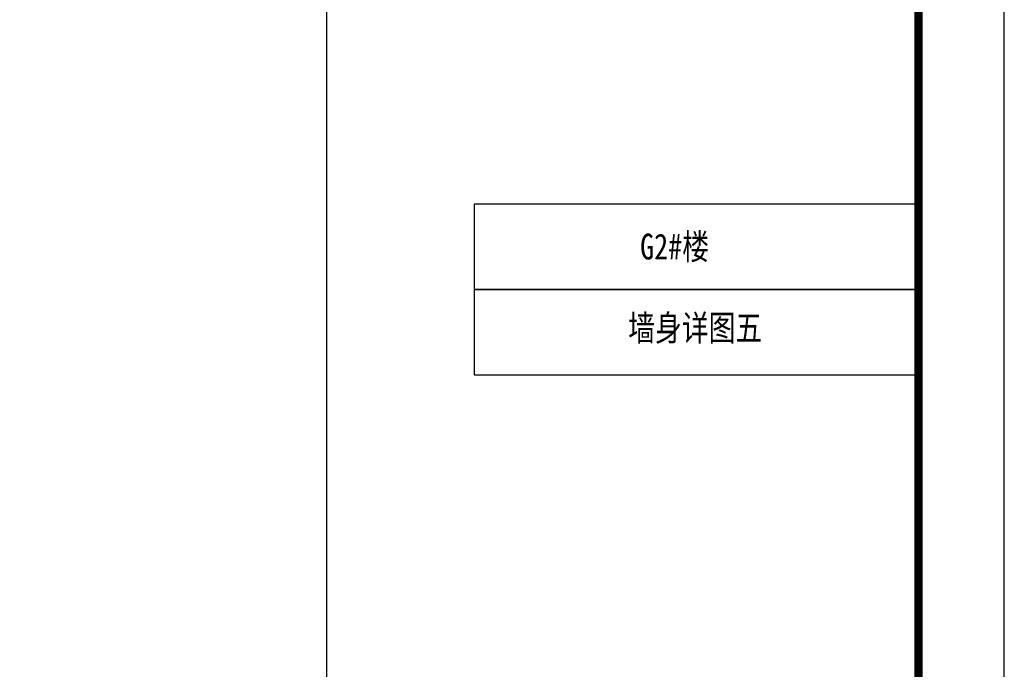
# Model space of a CAD drawing. Extents: x 447288 to 563800, y -194684 to 241749.
# Tile 9 of 91: x 480529 to 483398, y -192791 to -190898. Entities that reach past the tile are written whole.
import ezdxf
from ezdxf.enums import TextEntityAlignment as Align

# ---------------------------------------------------------------- set-up
doc = ezdxf.new("R2010")
doc.units = 0
doc.header["$LTSCALE"] = 1000
for name, color, linetype in [('C-SHEET-TEXT', 7, 'Continuous'), ('COLUMN', 9, 'Continuous'), ('PUB_TITLE', 4, 'Continuous')]:
    doc.layers.add(name, color=color, linetype=linetype)
doc.styles.add('-宋体', font='txt', dxfattribs={"width": 0.8})

msp = doc.modelspace()

# ---------------------------------------------------------------- linework, layer by layer
at = {"layer": 'COLUMN'}
for points in [[(481854.4, -191433.7), (483148.2, -191433.7), (483148.2, -191683.7), (481854.4, -191683.7)], [(481854.4, -191433.7), (483148.2, -191433.7), (483148.2, -191683.7), (481854.4, -191683.7)], [(481854.4, -191683.7), (483148.2, -191683.7), (483148.2, -191933.7), (481854.4, -191933.7)], [(481854.4, -191683.7), (483148.2, -191683.7), (483148.2, -191933.7), (481854.4, -191933.7)]]:
    msp.add_lwpolyline(points, close=True, dxfattribs=at)
at = {"layer": 'PUB_TITLE'}
for points in [[(462373.2, -194683.7), (483398.2, -194683.7), (483398.2, -179833.7), (462373.2, -179833.7)], [(483148.2, -194433.7), (483148.2, -180083.7), (481423.2, -180083.7), (481423.2, -194433.7)]]:
    msp.add_lwpolyline(points, close=True, dxfattribs=at)
at = {"layer": 'PUB_TITLE', "const_width": 25}
msp.add_lwpolyline([(462998.2, -194433.7), (483148.2, -194433.7), (483148.2, -180083.7), (462998.2, -180083.7)], close=True, dxfattribs=at)

# ---------------------------------------------------------------- texts
at = {"layer": 'C-SHEET-TEXT', "style": '-宋体', "width": 0.8}
for s, p in [('G2#楼', (482437.4, -191596.2)), ('墙身详图五', (482497.6, -191833.3))]:
    msp.add_text(s, height=75.11, dxfattribs=at).set_placement(p, align=Align.CENTER)

doc.saveas('drawing.dxf')
